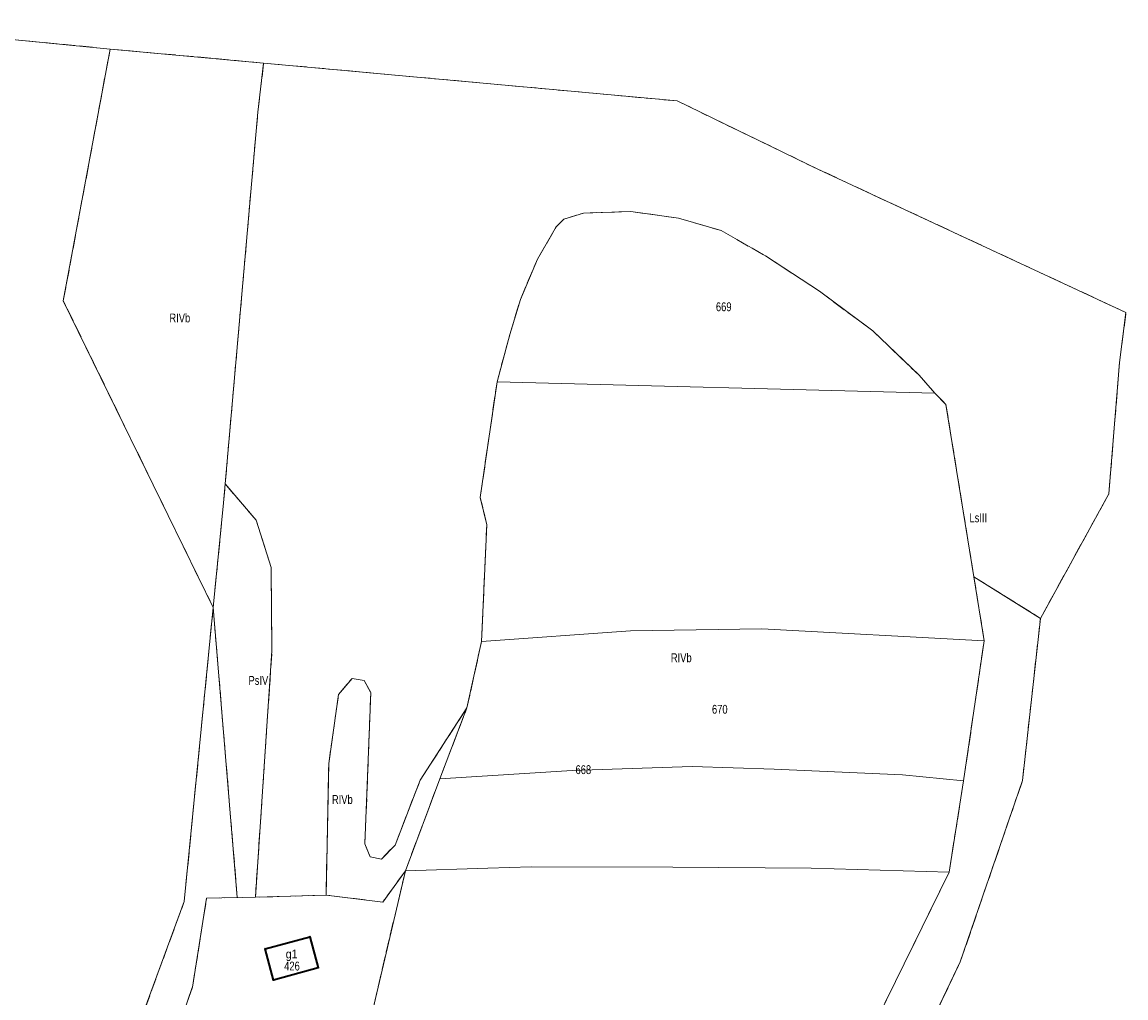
# Model space of a CAD drawing. Header units: metres. Extents: x 7496145 to 7500200, y 5498500 to 5502080.
# Tile 202 of 202: x 7499968 to 7500155, y 5501239 to 5501404. Entities that reach past the tile are written whole.
import ezdxf
from ezdxf.enums import TextEntityAlignment as Align

# ---------------------------------------------------------------- set-up
doc = ezdxf.new("R2010")
doc.units = ezdxf.units.M
doc.header["$MEASUREMENT"] = 0
for name, pattern in [('2.25_0.75', [3, 2.25, -0.75]), ('219-1000', [0]), ('egug-1000', [0])]:
    doc.linetypes.add(name, pattern=pattern)
doc.layers.get('0').update_dxf_attribs({"color": 2, "linetype": 'CONTINUOUS', "lineweight": 5})
for name, color, linetype in [('209-oznaczenie konturu klasyfikacyjnego', 7, 'CONTINUOUS'), ('211-numer działki ewidencyjnej', 7, 'CONTINUOUS'), ('217-kontur klasyfikacyjny', 7, 'CONTINUOUS'), ('218-kontur użytku gruntowego', 7, 'CONTINUOUS'), ('219-działka ewidencyjna', 7, 'CONTINUOUS'), ('312-budynek ewidencyjny', 7, 'CONTINUOUS'), ('312-oznaczenie budynku ewidencyjnego', 7, 'CONTINUOUS'), ('312-oznaczenie budynku ewidencyjnego-Atr117', 7, 'CONTINUOUS'), ('Punkt budynku', 7, 'CONTINUOUS')]:
    doc.layers.add(name, color=color, linetype=linetype)
doc.styles.get("Standard").update_dxf_attribs({"font": 'Working1250', "width": 0.75})

# ---------------------------------------------------------------- blocks, each defined once
blk = doc.blocks.new('PUNKTBUD')
at = {"color": 0}
blk.add_circle((0, 0), 0.09, dxfattribs=at)

msp = doc.modelspace()

# ---------------------------------------------------------------- linework, layer by layer
at = {"layer": '217-kontur klasyfikacyjny', "color": 3, "linetype": '2.25_0.75', "lineweight": 18, "flags": 128}
for points in [[(7499983.15, 5501399.57), (7499936.63, 5501404.13)], [(7499975.22, 5501356.95), (7499983.15, 5501399.57)], [(7500009.13, 5501397.19), (7499983.15, 5501399.57)], [(7500008.15, 5501388.89), (7500009.13, 5501397.19)], [(7500079.14, 5501390.78), (7500009.13, 5501397.19)], [(7500103.08, 5501379.17), (7500079.14, 5501390.78)], [(7500002.62, 5501325.93), (7500008.15, 5501388.89)], [(7500155.11, 5501354.95), (7500103.08, 5501379.17)], [(7500059.93, 5501370.77), (7500063.28, 5501371.78)], [(7500063.28, 5501371.78), (7500071.32, 5501372.06)], [(7500071.32, 5501372.06), (7500079.37, 5501370.9)], [(7500055.49, 5501363.99), (7500058.65, 5501369.43)], [(7500058.65, 5501369.43), (7500059.93, 5501370.77)], [(7500079.37, 5501370.9), (7500086.61, 5501368.82)], [(7500086.61, 5501368.82), (7500094.07, 5501364.54)], [(7500052.6, 5501357.17), (7500055.49, 5501363.99)], [(7500094.07, 5501364.54), (7500103.22, 5501358.55)], [(7500103.22, 5501358.55), (7500112.28, 5501351.83)], [(7500000.59, 5501304.99), (7499975.22, 5501356.95)], [(7500050.82, 5501351.25), (7500052.6, 5501357.17)], [(7500154.03, 5501346.5), (7500155.11, 5501354.95)], [(7500048.64, 5501343.19), (7500050.82, 5501351.25)], [(7500112.28, 5501351.83), (7500120.09, 5501344.32)], [(7500152.22, 5501324.23), (7500154.03, 5501346.5)], [(7500045.8, 5501323.63), (7500048.64, 5501343.19)], [(7500120.09, 5501344.32), (7500122.75, 5501341.27)], [(7500122.75, 5501341.27), (7500124.64, 5501339.39)], [(7500124.64, 5501339.39), (7500129.36, 5501310.21)], [(7500002.34, 5501322.72), (7500002.62, 5501325.93)], [(7500007.87, 5501319.76), (7500002.62, 5501325.93)], [(7500140.63, 5501303.16), (7500152.22, 5501324.23)], [(7500000.59, 5501304.99), (7500002.34, 5501322.72)], [(7500046.91, 5501318.99), (7500045.8, 5501323.63)], [(7500010.39, 5501311.77), (7500007.87, 5501319.76)], [(7500046.02, 5501299.26), (7500046.91, 5501318.99)], [(7500010.54, 5501297.64), (7500010.39, 5501311.77)], [(7500129.36, 5501310.21), (7500140.63, 5501303.16)], [(7500131.11, 5501299.36), (7500129.36, 5501310.21)], [(7499995.69, 5501255.22), (7500000.59, 5501304.99)], [(7500004.67, 5501255.87), (7500000.59, 5501304.99)], [(7500137.6, 5501275.7), (7500140.63, 5501303.16)], [(7500043.54, 5501287.98), (7500046.02, 5501299.26)], [(7500127.63, 5501275.65), (7500131.11, 5501299.36)], [(7500007.74, 5501255.93), (7500010.54, 5501297.64)], [(7500021.81, 5501290.29), (7500024.09, 5501292.98)], [(7500024.09, 5501292.98), (7500026.14, 5501292.61)], [(7500026.14, 5501292.61), (7500027.27, 5501290.59)], [(7500027.27, 5501290.59), (7500026.28, 5501264.99)], [(7500020.16, 5501278.57), (7500021.81, 5501290.29)], [(7500035.63, 5501275.77), (7500043.54, 5501287.98)], [(7500038.95, 5501275.98), (7500043.54, 5501287.98)], [(7500019.69, 5501256.31), (7500020.16, 5501278.57)], [(7500031.37, 5501264.77), (7500035.63, 5501275.77)], [(7500033.13, 5501260.42), (7500038.95, 5501275.98)], [(7500125.18, 5501260.16), (7500127.63, 5501275.65)], [(7500127.07, 5501244.98), (7500137.6, 5501275.7)], [(7500026.28, 5501264.99), (7500027.14, 5501262.75)], [(7500029.08, 5501262.36), (7500031.37, 5501264.77)], [(7500027.14, 5501262.75), (7500029.08, 5501262.36)], [(7500023.02, 5501217.41), (7500033.13, 5501260.42)], [(7500033.13, 5501260.42), (7500029.29, 5501255.11)], [(7500108.49, 5501226.17), (7500125.18, 5501260.16)], [(7499988.03, 5501234.32), (7499995.69, 5501255.22)], [(7499997.08, 5501240.73), (7499999.48, 5501255.78)], [(7499999.48, 5501255.78), (7500004.67, 5501255.87)], [(7500007.74, 5501255.93), (7500004.67, 5501255.87)], [(7500019.69, 5501256.31), (7500007.74, 5501255.93)], [(7500029.29, 5501255.11), (7500019.69, 5501256.31)], [(7500121.38, 5501233.06), (7500127.07, 5501244.98)], [(7499993.32, 5501230.02), (7499997.08, 5501240.73)]]:
    msp.add_lwpolyline(points, dxfattribs=at)
at = {"layer": '218-kontur użytku gruntowego', "color": 3, "linetype": 'egug-1000', "lineweight": 18, "flags": 128}
for points in [[(7499983.15, 5501399.57), (7499936.63, 5501404.13)], [(7499975.22, 5501356.95), (7499983.15, 5501399.57)], [(7500009.13, 5501397.19), (7499983.15, 5501399.57)], [(7500008.15, 5501388.89), (7500009.13, 5501397.19)], [(7500079.14, 5501390.78), (7500009.13, 5501397.19)], [(7500103.08, 5501379.17), (7500079.14, 5501390.78)], [(7500002.62, 5501325.93), (7500008.15, 5501388.89)], [(7500155.11, 5501354.95), (7500103.08, 5501379.17)], [(7500059.93, 5501370.77), (7500063.28, 5501371.78)], [(7500063.28, 5501371.78), (7500071.32, 5501372.06)], [(7500071.32, 5501372.06), (7500079.37, 5501370.9)], [(7500055.49, 5501363.99), (7500058.65, 5501369.43)], [(7500058.65, 5501369.43), (7500059.93, 5501370.77)], [(7500079.37, 5501370.9), (7500086.61, 5501368.82)], [(7500086.61, 5501368.82), (7500094.07, 5501364.54)], [(7500052.6, 5501357.17), (7500055.49, 5501363.99)], [(7500094.07, 5501364.54), (7500103.22, 5501358.55)], [(7500103.22, 5501358.55), (7500112.28, 5501351.83)], [(7500000.59, 5501304.99), (7499975.22, 5501356.95)], [(7500050.82, 5501351.25), (7500052.6, 5501357.17)], [(7500154.03, 5501346.5), (7500155.11, 5501354.95)], [(7500048.64, 5501343.19), (7500050.82, 5501351.25)], [(7500112.28, 5501351.83), (7500120.09, 5501344.32)], [(7500152.22, 5501324.23), (7500154.03, 5501346.5)], [(7500045.8, 5501323.63), (7500048.64, 5501343.19)], [(7500120.09, 5501344.32), (7500122.75, 5501341.27)], [(7500122.75, 5501341.27), (7500124.64, 5501339.39)], [(7500124.64, 5501339.39), (7500129.36, 5501310.21)], [(7500002.34, 5501322.72), (7500002.62, 5501325.93)], [(7500007.87, 5501319.76), (7500002.62, 5501325.93)], [(7500140.63, 5501303.16), (7500152.22, 5501324.23)], [(7500000.59, 5501304.99), (7500002.34, 5501322.72)], [(7500046.91, 5501318.99), (7500045.8, 5501323.63)], [(7500010.39, 5501311.77), (7500007.87, 5501319.76)], [(7500046.02, 5501299.26), (7500046.91, 5501318.99)], [(7500010.54, 5501297.64), (7500010.39, 5501311.77)], [(7500129.36, 5501310.21), (7500140.63, 5501303.16)], [(7500131.11, 5501299.36), (7500129.36, 5501310.21)], [(7499995.69, 5501255.22), (7500000.59, 5501304.99)], [(7500004.67, 5501255.87), (7500000.59, 5501304.99)], [(7500137.6, 5501275.7), (7500140.63, 5501303.16)], [(7500043.54, 5501287.98), (7500046.02, 5501299.26)], [(7500127.63, 5501275.65), (7500131.11, 5501299.36)], [(7500007.74, 5501255.93), (7500010.54, 5501297.64)], [(7500021.81, 5501290.29), (7500024.09, 5501292.98)], [(7500024.09, 5501292.98), (7500026.14, 5501292.61)], [(7500026.14, 5501292.61), (7500027.27, 5501290.59)], [(7500027.27, 5501290.59), (7500026.28, 5501264.99)], [(7500020.16, 5501278.57), (7500021.81, 5501290.29)], [(7500035.63, 5501275.77), (7500043.54, 5501287.98)], [(7500038.95, 5501275.98), (7500043.54, 5501287.98)], [(7500019.69, 5501256.31), (7500020.16, 5501278.57)], [(7500031.37, 5501264.77), (7500035.63, 5501275.77)], [(7500033.13, 5501260.42), (7500038.95, 5501275.98)], [(7500125.18, 5501260.16), (7500127.63, 5501275.65)], [(7500127.07, 5501244.98), (7500137.6, 5501275.7)], [(7500026.28, 5501264.99), (7500027.14, 5501262.75)], [(7500029.08, 5501262.36), (7500031.37, 5501264.77)], [(7500027.14, 5501262.75), (7500029.08, 5501262.36)], [(7500023.02, 5501217.41), (7500033.13, 5501260.42)], [(7500033.13, 5501260.42), (7500029.29, 5501255.11)], [(7500108.49, 5501226.17), (7500125.18, 5501260.16)], [(7499988.03, 5501234.32), (7499995.69, 5501255.22)], [(7499997.08, 5501240.73), (7499999.48, 5501255.78)], [(7499999.48, 5501255.78), (7500004.67, 5501255.87)], [(7500007.74, 5501255.93), (7500004.67, 5501255.87)], [(7500019.69, 5501256.31), (7500007.74, 5501255.93)], [(7500029.29, 5501255.11), (7500019.69, 5501256.31)], [(7500121.38, 5501233.06), (7500127.07, 5501244.98)], [(7499993.32, 5501230.02), (7499997.08, 5501240.73)]]:
    msp.add_lwpolyline(points, dxfattribs=at)
at = {"layer": '219-działka ewidencyjna', "color": 3, "linetype": '219-1000', "lineweight": 18, "flags": 128}
for points in [[(7499936.63, 5501404.13), (7499983.15, 5501399.57)], [(7499983.15, 5501399.57), (7500009.13, 5501397.19)], [(7500008.15, 5501388.89), (7500009.13, 5501397.19)], [(7500079.14, 5501390.78), (7500009.13, 5501397.19)], [(7500079.14, 5501390.78), (7500103.08, 5501379.17)], [(7500002.34, 5501322.72), (7500008.15, 5501388.89)], [(7500155.11, 5501354.95), (7500103.08, 5501379.17)], [(7500059.93, 5501370.77), (7500063.28, 5501371.78)], [(7500063.28, 5501371.78), (7500071.32, 5501372.06)], [(7500071.32, 5501372.06), (7500079.37, 5501370.9)], [(7500055.49, 5501363.99), (7500058.65, 5501369.43)], [(7500058.65, 5501369.43), (7500059.93, 5501370.77)], [(7500079.37, 5501370.9), (7500086.61, 5501368.82)], [(7500094.07, 5501364.54), (7500086.61, 5501368.82)], [(7500052.6, 5501357.17), (7500055.49, 5501363.99)], [(7500094.07, 5501364.54), (7500103.22, 5501358.55)], [(7500112.28, 5501351.83), (7500103.22, 5501358.55)], [(7500050.82, 5501351.25), (7500052.6, 5501357.17)], [(7500155.11, 5501354.95), (7500154.03, 5501346.5)], [(7500050.82, 5501351.25), (7500048.64, 5501343.19)], [(7500112.28, 5501351.83), (7500120.09, 5501344.32)], [(7500152.22, 5501324.23), (7500154.03, 5501346.5)], [(7500048.64, 5501343.19), (7500122.75, 5501341.27)], [(7500120.09, 5501344.32), (7500122.75, 5501341.27)], [(7500140.63, 5501303.16), (7500152.22, 5501324.23)], [(7500002.34, 5501322.72), (7499995.69, 5501255.22)], [(7500137.6, 5501275.7), (7500140.63, 5501303.16)], [(7500046.02, 5501299.26), (7500071.24, 5501301.04)], [(7500071.24, 5501301.04), (7500093.47, 5501301.36)], [(7500093.47, 5501301.36), (7500131.11, 5501299.36)], [(7500043.54, 5501287.98), (7500046.02, 5501299.26)], [(7500127.63, 5501275.65), (7500131.11, 5501299.36)], [(7500038.95, 5501275.98), (7500043.54, 5501287.98)], [(7500061.37, 5501277.37), (7500081.7, 5501278.06)], [(7500081.7, 5501278.06), (7500095.58, 5501277.63)], [(7500095.58, 5501277.63), (7500117.3, 5501276.66)], [(7500038.95, 5501275.98), (7500061.37, 5501277.37)], [(7500117.3, 5501276.66), (7500127.63, 5501275.65)], [(7500127.07, 5501244.98), (7500137.6, 5501275.7)], [(7500033.13, 5501260.42), (7500047.08, 5501260.88)], [(7500047.08, 5501260.88), (7500054.44, 5501261.07)], [(7500054.44, 5501261.07), (7500078.39, 5501261.02)], [(7500101.85, 5501260.87), (7500078.39, 5501261.02)], [(7500101.85, 5501260.87), (7500125.18, 5501260.16)], [(7500023.02, 5501217.41), (7500033.13, 5501260.42)], [(7500108.49, 5501226.17), (7500125.18, 5501260.16)], [(7499988.03, 5501234.32), (7499995.69, 5501255.22)], [(7500127.07, 5501244.98), (7500115.61, 5501220.97)]]:
    msp.add_lwpolyline(points, dxfattribs=at)
at = {"layer": '312-budynek ewidencyjny', "color": 7, "linetype": 'Continuous', "lineweight": 35, "flags": 128}
for points in [[(7500009.39, 5501247.21), (7500016.94, 5501249.24)], [(7500016.94, 5501249.24), (7500018.35, 5501244)], [(7500010.8, 5501241.91), (7500009.39, 5501247.21)], [(7500018.35, 5501244), (7500010.8, 5501241.91)]]:
    msp.add_lwpolyline(points, dxfattribs=at)

# ---------------------------------------------------------------- block references
at = {"layer": 'Punkt budynku', "color": 5, "linetype": 'Continuous', "lineweight": 13}
for p in [(7500016.94, 5501249.24), (7500009.39, 5501247.21), (7500018.35, 5501244), (7500010.8, 5501241.91)]:
    msp.add_blockref('PUNKTBUD', p, dxfattribs=at)

# ---------------------------------------------------------------- texts
at = {"layer": '209-oznaczenie konturu klasyfikacyjnego', "color": 3, "linetype": 'Continuous', "lineweight": 18, "width": 0.79}
for s, p in [('RIVb', (7499993.18, 5501353.28)), ('LsIII', (7500128.62, 5501319.43)), ('RIVb', (7500078.07, 5501295.74)), ('PsIV', (7500006.57, 5501291.9)), ('RIVb', (7500020.69, 5501271.74))]:
    msp.add_text(s, height=1.5, dxfattribs=at).set_placement(p)
at = {"layer": '211-numer działki ewidencyjnej', "color": 3, "linetype": 'Continuous', "lineweight": 18, "width": 0.79}
for s, p in [('669', (7500085.7, 5501356.67)), ('670', (7500085.03, 5501288.51))]:
    msp.add_text(s, height=1.5, dxfattribs=at).set_placement(p, align=Align.TOP_LEFT)
msp.add_text('668', height=1.5, dxfattribs=at).set_placement((7500061.93, 5501276.79))
at = {"layer": '312-oznaczenie budynku ewidencyjnego', "color": 7, "linetype": 'Continuous', "lineweight": 18, "width": 0.79}
msp.add_text('426', height=1.5, dxfattribs=at).set_placement((7500012.61, 5501245.03), align=Align.TOP_LEFT)
at = {"layer": '312-oznaczenie budynku ewidencyjnego-Atr117', "color": 7, "width": 0.9}
msp.add_text('g1', height=1.5, dxfattribs=at).set_placement((7500013.87, 5501245.58), align=Align.CENTER)

doc.saveas('drawing.dxf')
